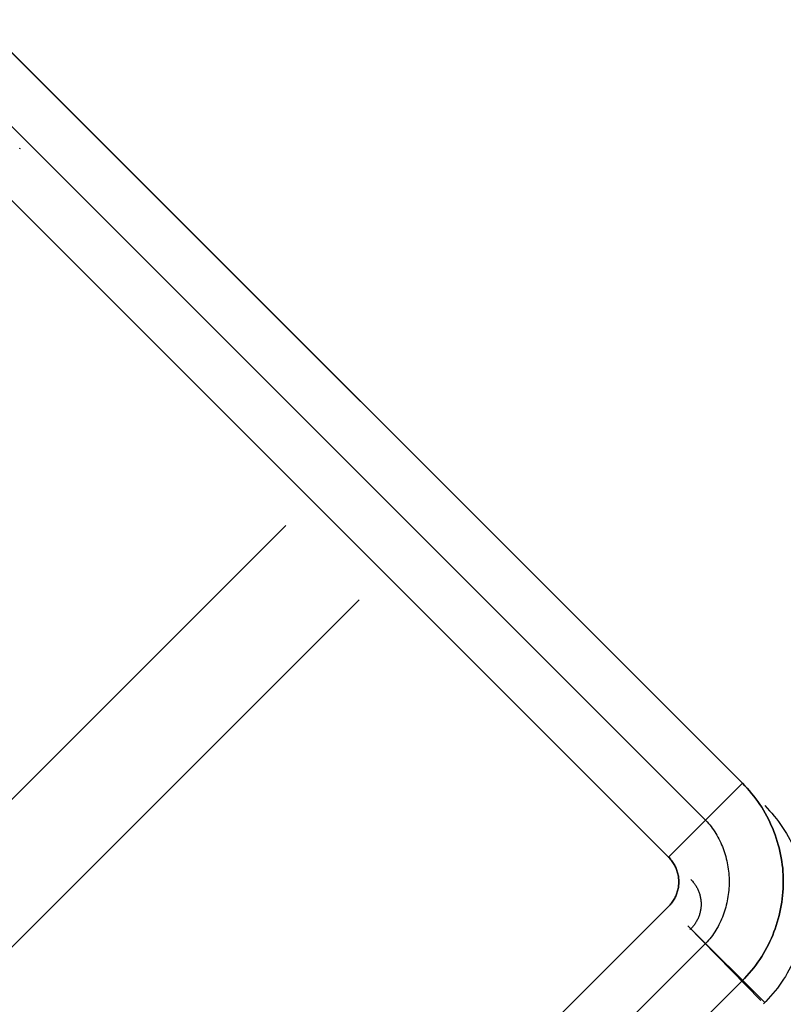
# Model space of a CAD drawing. Header units: millimetres. Extents: x -630 to 192, y -7 to 1615.
# Tile 247 of 249: x 181 to 192, y 1578 to 1593. Entities that reach past the tile are written whole.
import ezdxf

# ---------------------------------------------------------------- set-up
doc = ezdxf.new("R2010")
doc.units = ezdxf.units.MM
doc.header["$MEASUREMENT"] = 0
doc.layers.add('OVIDIO 160x80x72h', color=7, linetype='Continuous')

msp = doc.modelspace()

# ---------------------------------------------------------------- linework, layer by layer
at = {"layer": 'OVIDIO 160x80x72h'}
for points in [[(158.737, 1614.146), (191.263, 1581.619)], [(191.263, 1581.619), (158.737, 1614.146)], [(158.207, 1613.615), (190.733, 1581.089)], [(190.202, 1580.559), (157.676, 1613.085)], [(157.676, 1613.085), (190.202, 1580.559)], [(164.217, 1608.665), (185.783, 1587.099)], [(163.156, 1607.605), (184.722, 1586.039)], [(180.89, 1590.733), (180.889, 1590.722)], [(148.519, 1549.128), (184.71, 1585.319)], [(149.579, 1548.067), (185.763, 1584.251)], [(191.263, 1581.619), (190.202, 1580.559)], [(190.202, 1580.559), (191.263, 1581.619)], [(173.056, 1561.643), (190.729, 1579.316)]]:
    msp.add_lwpolyline(points, dxfattribs=at)
at = {"layer": 'OVIDIO 160x80x72h', "extrusion": (0.999884, 0.000231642, 0.015217)}
for points in [[(1581.575, -3.05), (1592.538, 717.033)], [(1592.538, 717.033), (1581.575, -3.05)], [(1591.477, 717.05), (1580.515, -3.034)], [(1580.515, -3.034), (1591.477, 717.05)]]:
    msp.add_lwpolyline(points, dxfattribs=at)
at = {"layer": 'OVIDIO 160x80x72h', "extrusion": (0.000231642, 0.999884, -0.015217)}
for points in [[(-179.02, 743.986), (-189.983, 23.889)], [(-180.52, 744.003), (-191.483, 23.913)]]:
    msp.add_lwpolyline(points, dxfattribs=at)
at = {"layer": 'OVIDIO 160x80x72h', "extrusion": (-0.703976, 0.709897, -0.021523)}
for points in [[(-1247.491, 21.098), (-1247.483, 23.545), (-1247.4, 741.288)], [(-1247.4, 741.288), (-1247.483, 23.545), (-1247.491, 21.098)]]:
    msp.add_lwpolyline(points, dxfattribs=at)
at = {"layer": 'OVIDIO 160x80x72h', "extrusion": (0.000231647, 0.999885, -0.015188)}
for points in [[(-179.904, 743.942), (-190.888, 23.845)], [(-190.888, 23.845), (-179.904, 743.942)]]:
    msp.add_lwpolyline(points, dxfattribs=at)
at = {"layer": 'OVIDIO 160x80x72h', "extrusion": (-0.015219, 0.015219, 0.999768)}
for points in [[(191.239, 1581.482), (191.274, 1581.446), (191.309, 1581.409), (191.342, 1581.371), (191.375, 1581.332), (191.406, 1581.292), (191.437, 1581.252), (191.466, 1581.211), (191.495, 1581.168), (191.522, 1581.126), (191.549, 1581.082), (191.574, 1581.038), (191.598, 1580.994), (191.621, 1580.949), (191.642, 1580.903), (191.663, 1580.857), (191.682, 1580.811), (191.7, 1580.764), (191.717, 1580.717), (191.732, 1580.67), (191.747, 1580.622), (191.76, 1580.575), (191.771, 1580.527), (191.782, 1580.479), (191.792, 1580.432), (191.8, 1580.384), (191.807, 1580.337), (191.813, 1580.289), (191.817, 1580.242), (191.821, 1580.195), (191.823, 1580.148), (191.825, 1580.102), (191.825, 1580.055), (191.824, 1580.009), (191.822, 1579.962), (191.819, 1579.916), (191.815, 1579.869), (191.81, 1579.821), (191.803, 1579.774), (191.795, 1579.726), (191.787, 1579.679), (191.777, 1579.631), (191.765, 1579.584), (191.753, 1579.536), (191.739, 1579.489), (191.724, 1579.441), (191.708, 1579.394), (191.691, 1579.348), (191.672, 1579.301), (191.652, 1579.255), (191.631, 1579.209), (191.609, 1579.164), (191.585, 1579.119), (191.561, 1579.075), (191.535, 1579.031), (191.508, 1578.988), (191.48, 1578.945), (191.451, 1578.903), (191.421, 1578.862), (191.389, 1578.822), (191.357, 1578.783), (191.324, 1578.744), (191.29, 1578.707), (191.255, 1578.67), (191.219, 1578.634)], [(190.178, 1580.422), (190.187, 1580.413), (190.195, 1580.404), (190.204, 1580.395), (190.212, 1580.385), (190.219, 1580.375), (190.227, 1580.365), (190.234, 1580.355), (190.241, 1580.345), (190.248, 1580.334), (190.255, 1580.323), (190.261, 1580.312), (190.267, 1580.301), (190.273, 1580.29), (190.278, 1580.279), (190.284, 1580.267), (190.289, 1580.255), (190.293, 1580.243), (190.297, 1580.231), (190.301, 1580.219), (190.305, 1580.207), (190.308, 1580.195), (190.312, 1580.183), (190.314, 1580.171), (190.317, 1580.158), (190.319, 1580.146), (190.321, 1580.133), (190.322, 1580.121), (190.323, 1580.109), (190.324, 1580.096), (190.325, 1580.084), (190.325, 1580.072), (190.325, 1580.06), (190.324, 1580.047), (190.324, 1580.035), (190.323, 1580.023), (190.322, 1580.011), (190.32, 1579.998), (190.318, 1579.986), (190.316, 1579.974), (190.313, 1579.961), (190.311, 1579.949), (190.307, 1579.937), (190.304, 1579.925), (190.3, 1579.913), (190.296, 1579.901), (190.292, 1579.889), (190.287, 1579.877), (190.282, 1579.865), (190.277, 1579.854), (190.271, 1579.842), (190.265, 1579.831), (190.259, 1579.82), (190.252, 1579.809), (190.246, 1579.798), (190.239, 1579.787), (190.231, 1579.777), (190.224, 1579.767), (190.216, 1579.757), (190.208, 1579.747), (190.2, 1579.738), (190.192, 1579.729), (190.183, 1579.72), (190.175, 1579.711), (190.166, 1579.702)]]:
    msp.add_lwpolyline(points, dxfattribs=at)
at = {"layer": 'OVIDIO 160x80x72h', "extrusion": (0.0004027, 0.000402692, 1)}
for points in [[(172.525, 1562.173), (190.203, 1579.851)], [(190.203, 1579.851), (172.525, 1562.173)]]:
    msp.add_lwpolyline(points, dxfattribs=at)
at = {"layer": 'OVIDIO 160x80x72h', "extrusion": (-0.013974, 0.014217, 0.999801)}
for points in [[(191.234, 1578.662), (190.182, 1579.731)], [(190.182, 1579.731), (191.234, 1578.662)]]:
    msp.add_lwpolyline(points, dxfattribs=at)
at = {"layer": 'OVIDIO 160x80x72h', "extrusion": (-0.01522, 0.01522, 0.999768)}
msp.add_lwpolyline([(191.239, 1578.654), (190.178, 1579.715)], dxfattribs=at)
at = {"layer": 'OVIDIO 160x80x72h', "extrusion": (8.00265e-07, 8.00267e-07, 1)}
for points in [[(173.586, 1561.113), (191.254, 1578.781)], [(191.254, 1578.781), (173.586, 1561.113)]]:
    msp.add_lwpolyline(points, dxfattribs=at)
at = {"layer": 'OVIDIO 160x80x72h'}
for points in [[(191.263, 1581.619, -0.134), (191.297, 1581.584, -0.134), (191.331, 1581.548, -0.134), (191.363, 1581.511, -0.134), (191.395, 1581.474, -0.134), (191.426, 1581.435, -0.134), (191.455, 1581.396, -0.134), (191.484, 1581.357, -0.134), (191.512, 1581.316, -0.134), (191.539, 1581.275, -0.134), (191.564, 1581.233, -0.134), (191.589, 1581.191, -0.134), (191.613, 1581.148, -0.134), (191.635, 1581.104, -0.134), (191.657, 1581.06, -0.134), (191.677, 1581.015, -0.134), (191.697, 1580.97, -0.134), (191.715, 1580.925, -0.134), (191.732, 1580.879, -0.134), (191.748, 1580.832, -0.134), (191.763, 1580.785, -0.134), (191.777, 1580.738, -0.134), (191.789, 1580.691, -0.134), (191.8, 1580.643, -0.134), (191.811, 1580.595, -0.134), (191.82, 1580.547, -0.134), (191.827, 1580.498, -0.134), (191.834, 1580.449, -0.134), (191.84, 1580.401, -0.134), (191.844, 1580.352, -0.134), (191.847, 1580.303, -0.134), (191.849, 1580.254, -0.134), (191.849, 1580.205, -0.134), (191.849, 1580.156, -0.134), (191.847, 1580.107, -0.134), (191.844, 1580.058, -0.134), (191.839, 1580.009, -0.134), (191.834, 1579.96, -0.134), (191.827, 1579.912, -0.134), (191.819, 1579.863, -0.134), (191.81, 1579.815, -0.134), (191.8, 1579.767, -0.134), (191.789, 1579.719, -0.134), (191.776, 1579.672, -0.134), (191.763, 1579.624, -0.134), (191.748, 1579.578, -0.134), (191.732, 1579.531, -0.134), (191.715, 1579.485, -0.134), (191.697, 1579.439, -0.134), (191.678, 1579.394, -0.134), (191.657, 1579.349, -0.134), (191.636, 1579.305, -0.134), (191.613, 1579.261, -0.134), (191.59, 1579.218, -0.134), (191.565, 1579.175, -0.134), (191.539, 1579.133, -0.134), (191.512, 1579.091, -0.134), (191.484, 1579.05, -0.134), (191.455, 1579.01, -0.134), (191.424, 1578.97, -0.134), (191.392, 1578.931, -0.134), (191.36, 1578.893, -0.134), (191.326, 1578.855, -0.134), (191.291, 1578.818, -0.134), (191.254, 1578.781, -0.134)], [(191.254, 1578.781, -0.134), (191.291, 1578.818, -0.134), (191.326, 1578.855, -0.134), (191.36, 1578.893, -0.134), (191.392, 1578.931, -0.134), (191.424, 1578.97, -0.134), (191.455, 1579.01, -0.134), (191.484, 1579.05, -0.134), (191.512, 1579.091, -0.134), (191.539, 1579.133, -0.134), (191.565, 1579.175, -0.134), (191.59, 1579.218, -0.134), (191.613, 1579.261, -0.134), (191.636, 1579.305, -0.134), (191.657, 1579.349, -0.134), (191.678, 1579.394, -0.134), (191.697, 1579.439, -0.134), (191.715, 1579.485, -0.134), (191.732, 1579.531, -0.134), (191.748, 1579.578, -0.134), (191.763, 1579.624, -0.134), (191.776, 1579.672, -0.134), (191.789, 1579.719, -0.134), (191.8, 1579.767, -0.134), (191.81, 1579.815, -0.134), (191.819, 1579.863, -0.134), (191.827, 1579.912, -0.134), (191.834, 1579.96, -0.134), (191.839, 1580.009, -0.134), (191.844, 1580.058, -0.134), (191.847, 1580.107, -0.134), (191.849, 1580.156, -0.134), (191.849, 1580.205, -0.134), (191.849, 1580.254, -0.134), (191.847, 1580.303, -0.134), (191.844, 1580.352, -0.134), (191.84, 1580.401, -0.134), (191.834, 1580.449, -0.134), (191.827, 1580.498, -0.134), (191.82, 1580.547, -0.134), (191.811, 1580.595, -0.134), (191.8, 1580.643, -0.134), (191.789, 1580.691, -0.134), (191.777, 1580.738, -0.134), (191.763, 1580.785, -0.134), (191.748, 1580.832, -0.134), (191.732, 1580.879, -0.134), (191.715, 1580.925, -0.134), (191.697, 1580.97, -0.134), (191.677, 1581.015, -0.134), (191.657, 1581.06, -0.134), (191.635, 1581.104, -0.134), (191.613, 1581.148, -0.134), (191.589, 1581.191, -0.134), (191.564, 1581.233, -0.134), (191.539, 1581.275, -0.134), (191.512, 1581.316, -0.134), (191.484, 1581.357, -0.134), (191.455, 1581.396, -0.134), (191.426, 1581.435, -0.134), (191.395, 1581.474, -0.134), (191.363, 1581.511, -0.134), (191.331, 1581.548, -0.134), (191.297, 1581.584, -0.134), (191.263, 1581.619, -0.134)], [(190.733, 1581.089, -0.134), (190.754, 1581.067, -0.134), (190.774, 1581.044, -0.135), (190.793, 1581.021, -0.135), (190.812, 1580.998, -0.135), (190.83, 1580.974, -0.136), (190.848, 1580.949, -0.136), (190.865, 1580.924, -0.137), (190.881, 1580.899, -0.137), (190.896, 1580.873, -0.137), (190.911, 1580.847, -0.138), (190.925, 1580.82, -0.138), (190.939, 1580.793, -0.138), (190.952, 1580.766, -0.139), (190.964, 1580.738, -0.139), (190.976, 1580.71, -0.14), (190.987, 1580.682, -0.14), (190.997, 1580.654, -0.14), (191.006, 1580.625, -0.141), (191.015, 1580.596, -0.141), (191.024, 1580.567, -0.141), (191.031, 1580.537, -0.142), (191.038, 1580.507, -0.142), (191.044, 1580.478, -0.142), (191.05, 1580.448, -0.143), (191.055, 1580.418, -0.143), (191.059, 1580.387, -0.143), (191.063, 1580.357, -0.144), (191.066, 1580.327, -0.144), (191.068, 1580.296, -0.144), (191.07, 1580.266, -0.144), (191.071, 1580.235, -0.145), (191.071, 1580.205, -0.145), (191.071, 1580.174, -0.145), (191.07, 1580.143, -0.146), (191.068, 1580.113, -0.146), (191.066, 1580.083, -0.146), (191.063, 1580.052, -0.146), (191.059, 1580.022, -0.147), (191.055, 1579.992, -0.147), (191.05, 1579.962, -0.147), (191.045, 1579.932, -0.147), (191.038, 1579.902, -0.147), (191.031, 1579.872, -0.148), (191.024, 1579.843, -0.148), (191.015, 1579.814, -0.148), (191.007, 1579.785, -0.148), (190.997, 1579.756, -0.148), (190.987, 1579.727, -0.149), (190.976, 1579.699, -0.149), (190.964, 1579.671, -0.149), (190.952, 1579.644, -0.149), (190.939, 1579.616, -0.149), (190.926, 1579.589, -0.149), (190.912, 1579.563, -0.149), (190.897, 1579.537, -0.149), (190.881, 1579.511, -0.15), (190.865, 1579.485, -0.15), (190.848, 1579.46, -0.15), (190.831, 1579.436, -0.15), (190.812, 1579.412, -0.15), (190.794, 1579.388, -0.15), (190.774, 1579.365, -0.15), (190.754, 1579.343, -0.15), (190.733, 1579.321, -0.15), (190.728, 1579.315, -0.15)], [(190.203, 1579.851, -0.164), (190.214, 1579.863, -0.164), (190.225, 1579.875, -0.164), (190.236, 1579.887, -0.164), (190.246, 1579.9, -0.164), (190.256, 1579.913, -0.164), (190.265, 1579.927, -0.164), (190.274, 1579.94, -0.164), (190.282, 1579.954, -0.164), (190.29, 1579.969, -0.164), (190.298, 1579.983, -0.163), (190.305, 1579.998, -0.163), (190.311, 1580.013, -0.163), (190.317, 1580.028, -0.163), (190.323, 1580.044, -0.163), (190.328, 1580.059, -0.162), (190.332, 1580.075, -0.162), (190.336, 1580.091, -0.161), (190.34, 1580.107, -0.161), (190.343, 1580.123, -0.16), (190.345, 1580.139, -0.16), (190.347, 1580.155, -0.159), (190.348, 1580.172, -0.158), (190.349, 1580.188, -0.158), (190.349, 1580.204, -0.157), (190.349, 1580.221, -0.156), (190.348, 1580.237, -0.155), (190.347, 1580.253, -0.155), (190.345, 1580.27, -0.154), (190.343, 1580.286, -0.153), (190.34, 1580.302, -0.152), (190.336, 1580.318, -0.151), (190.332, 1580.334, -0.15), (190.328, 1580.35, -0.149), (190.323, 1580.365, -0.148), (190.317, 1580.381, -0.147), (190.311, 1580.396, -0.146), (190.305, 1580.411, -0.145), (190.298, 1580.426, -0.144), (190.29, 1580.44, -0.143), (190.282, 1580.455, -0.142), (190.274, 1580.469, -0.141), (190.265, 1580.483, -0.14), (190.255, 1580.496, -0.139), (190.246, 1580.509, -0.138), (190.236, 1580.522, -0.137), (190.225, 1580.535, -0.136), (190.214, 1580.547, -0.135), (190.202, 1580.559, -0.134)], [(190.202, 1580.559, -0.134), (190.214, 1580.547, -0.135), (190.225, 1580.535, -0.136), (190.236, 1580.522, -0.137), (190.246, 1580.509, -0.138), (190.255, 1580.496, -0.139), (190.265, 1580.483, -0.14), (190.274, 1580.469, -0.141), (190.282, 1580.455, -0.142), (190.29, 1580.44, -0.143), (190.298, 1580.426, -0.144), (190.305, 1580.411, -0.145), (190.311, 1580.396, -0.146), (190.317, 1580.381, -0.147), (190.323, 1580.365, -0.148), (190.328, 1580.35, -0.149), (190.332, 1580.334, -0.15), (190.336, 1580.318, -0.151), (190.34, 1580.302, -0.152), (190.343, 1580.286, -0.153), (190.345, 1580.27, -0.154), (190.347, 1580.253, -0.155), (190.348, 1580.237, -0.155), (190.349, 1580.221, -0.156), (190.349, 1580.204, -0.157), (190.349, 1580.188, -0.158), (190.348, 1580.172, -0.158), (190.347, 1580.155, -0.159), (190.345, 1580.139, -0.16), (190.343, 1580.123, -0.16), (190.34, 1580.107, -0.161), (190.336, 1580.091, -0.161), (190.332, 1580.075, -0.162), (190.328, 1580.059, -0.162), (190.323, 1580.044, -0.163), (190.317, 1580.028, -0.163), (190.311, 1580.013, -0.163), (190.305, 1579.998, -0.163), (190.298, 1579.983, -0.163), (190.29, 1579.969, -0.164), (190.282, 1579.954, -0.164), (190.274, 1579.94, -0.164), (190.265, 1579.927, -0.164), (190.256, 1579.913, -0.164), (190.246, 1579.9, -0.164), (190.236, 1579.887, -0.164), (190.225, 1579.875, -0.164), (190.214, 1579.863, -0.164), (190.203, 1579.851, -0.164)]]:
    msp.add_polyline3d(points, dxfattribs=at)

doc.saveas('drawing.dxf')
